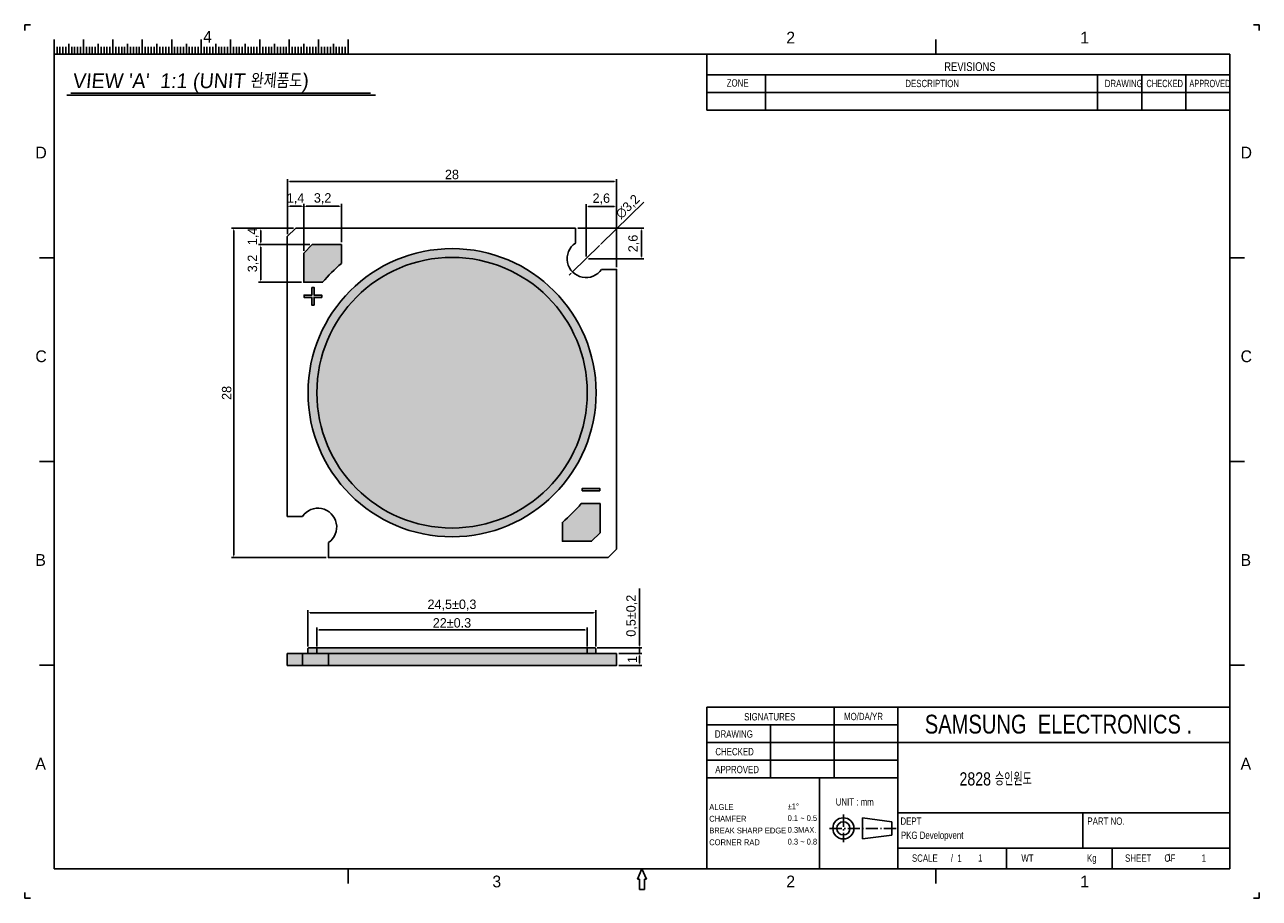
# Model space of a CAD drawing. Extents: x -357 to -252, y -1148 to -1073.
import ezdxf
from ezdxf.lldxf.tags import DXFTag

# ---------------------------------------------------------------- set-up
doc = ezdxf.new("R2010")
doc.units = 0
doc.linetypes.add('_DOTCENTER', pattern=[1.545, 1.03, -0.206, 0.103, -0.206])
doc.layers.get('0').update_dxf_attribs({"linetype": 'CONTINUOUS'})
doc.layers.get('Defpoints').update_dxf_attribs({"linetype": 'CONTINUOUS'})
for name, color, linetype in [('AL', 5, 'CONTINUOUS'), ('DAM', 7, 'CONTINUOUS'), ('Pad', 2, 'CONTINUOUS'), ('PCB', 7, 'CONTINUOUS')]:
    doc.layers.add(name, color=color, linetype=linetype)
doc.styles.get("Standard").update_dxf_attribs({"font": 'fastV', "bigfont": 'KORdansun'})
tags = doc.linetypes.add('DASHED2', pattern=[9.525, 6.35, -3.175]).pattern_tags.tags
tags[6:7] = [DXFTag(74, 4), DXFTag(75, 0), DXFTag(340, '0'), DXFTag(46, 1.0), DXFTag(50, 0.0), DXFTag(44, 0.0), DXFTag(45, 0.0)]
tags[4:5] = [DXFTag(74, 4), DXFTag(75, 0), DXFTag(340, '0'), DXFTag(46, 1.0), DXFTag(50, 0.0), DXFTag(44, 0.0), DXFTag(45, 0.0)]
doc.dimstyles.new('ISO-25', dxfattribs={"dimtxt": 2.5, "dimasz": 2.5, "dimexe": 1.25, "dimexo": 0.625, "dimtad": 1, "dimtxsty": 'Standard', "dimcen": 2.5, "dimadec": 0, "dimazin": 0, "dimtfac": 1, "dimtmove": 0, "dimatfit": 3, "dimfxl": 0, "dimarcsym": 0})

# ---------------------------------------------------------------- blocks, each defined once
blk = doc.blocks.new('*D33')
at = {"lineweight": -2, "transparency": 16777216}
for p, q in [((-335, -1091.14), (-335, -1086.47)), ((-334.8, -1086.67), (-307.2, -1086.67)), ((-307, -1093.93), (-307, -1086.47))]:
    blk.add_line(p, q, dxfattribs=at)
at = {"lineweight": 0, "transparency": 16777216}
for points in [[(-334.8, -1086.64), (-334.8, -1086.7), (-335, -1086.67)], [(-307.2, -1086.64), (-307.2, -1086.7), (-307, -1086.67)]]:
    blk.add_solid(points, dxfattribs=at)
at = {"layer": 'Defpoints', "color": 0, "lineweight": 0, "transparency": 16777216}
for p in [(-307, -1086.67), (-335, -1091.34), (-307, -1094.13)]:
    blk.add_point(p, dxfattribs=at)
at = {"transparency": 16777216, "insert": (-321, -1086.07), "char_height": 0.8, "attachment_point": 5}
blk.add_mtext('28', dxfattribs=at)
blk = doc.blocks.new('*D34')
at = {"lineweight": -2, "transparency": 16777216}
for p, q in [((-304.69, -1088.43), (-308.31, -1091.97)), ((-310.75, -1094.35), (-308.46, -1092.11)), ((-310.89, -1094.49), (-311.03, -1094.63))]:
    blk.add_line(p, q, dxfattribs=at)
at = {"lineweight": 0, "transparency": 16777216}
for points in [[(-308.34, -1091.95), (-308.29, -1091.99), (-308.46, -1092.11)], [(-310.91, -1094.46), (-310.87, -1094.51), (-310.75, -1094.35)]]:
    blk.add_solid(points, dxfattribs=at)
at = {"layer": 'Defpoints', "color": 0, "lineweight": 0, "transparency": 16777216}
for p in [(-308.46, -1092.11), (-310.75, -1094.35)]:
    blk.add_point(p, dxfattribs=at)
at = {"transparency": 16777216, "insert": (-306.02, -1088.83), "char_height": 0.8, "attachment_point": 5, "rotation": 44.3353}
blk.add_mtext('∅3,2', dxfattribs=at)
blk = doc.blocks.new('*D35')
at = {"lineweight": -2, "transparency": 16777216}
for p, q in [((-333.6, -1092.55), (-333.6, -1088.57)), ((-333.4, -1088.77), (-330.6, -1088.77)), ((-330.4, -1091.83), (-330.4, -1088.57))]:
    blk.add_line(p, q, dxfattribs=at)
at = {"lineweight": 0, "transparency": 16777216}
for points in [[(-333.4, -1088.74), (-333.4, -1088.81), (-333.6, -1088.77)], [(-330.6, -1088.74), (-330.6, -1088.81), (-330.4, -1088.77)]]:
    blk.add_solid(points, dxfattribs=at)
at = {"layer": 'Defpoints', "color": 0, "lineweight": 0, "transparency": 16777216}
for p in [(-330.4, -1088.77), (-333.6, -1092.75), (-330.4, -1092.03)]:
    blk.add_point(p, dxfattribs=at)
at = {"transparency": 16777216, "insert": (-332, -1088.13), "char_height": 0.8, "attachment_point": 5}
blk.add_mtext('3,2', dxfattribs=at)
blk = doc.blocks.new('*D36')
at = {"lineweight": -2, "transparency": 16777216}
for p, q in [((-333.08, -1092.03), (-337.46, -1092.03)), ((-337.26, -1092.23), (-337.26, -1095.03)), ((-333.8, -1095.23), (-337.46, -1095.23))]:
    blk.add_line(p, q, dxfattribs=at)
at = {"lineweight": 0, "transparency": 16777216}
for points in [[(-337.29, -1092.23), (-337.23, -1092.23), (-337.26, -1092.03)], [(-337.29, -1095.03), (-337.23, -1095.03), (-337.26, -1095.23)]]:
    blk.add_solid(points, dxfattribs=at)
at = {"layer": 'Defpoints', "color": 0, "lineweight": 0, "transparency": 16777216}
for p in [(-332.88, -1092.03), (-337.26, -1095.23), (-333.6, -1095.23)]:
    blk.add_point(p, dxfattribs=at)
at = {"transparency": 16777216, "insert": (-337.9, -1093.63), "char_height": 0.8, "attachment_point": 5, "rotation": 90}
blk.add_mtext('3,2', dxfattribs=at)
blk = doc.blocks.new('*D37')
at = {"lineweight": -2, "transparency": 16777216}
for p, q in [((-309.6, -1093.03), (-309.6, -1088.59)), ((-307.2, -1088.79), (-309.4, -1088.79)), ((-307, -1093.93), (-307, -1088.59))]:
    blk.add_line(p, q, dxfattribs=at)
at = {"lineweight": 0, "transparency": 16777216}
for points in [[(-309.4, -1088.75), (-309.4, -1088.82), (-309.6, -1088.79)], [(-307.2, -1088.75), (-307.2, -1088.82), (-307, -1088.79)]]:
    blk.add_solid(points, dxfattribs=at)
at = {"layer": 'Defpoints', "color": 0, "lineweight": 0, "transparency": 16777216}
for p in [(-309.6, -1088.79), (-309.6, -1093.23), (-307, -1094.13)]:
    blk.add_point(p, dxfattribs=at)
at = {"transparency": 16777216, "insert": (-308.3, -1088.15), "char_height": 0.8, "attachment_point": 5}
blk.add_mtext('2,6', dxfattribs=at)
blk = doc.blocks.new('*D38')
at = {"lineweight": -2, "transparency": 16777216}
for p, q in [((-310.3, -1090.63), (-304.69, -1090.63)), ((-304.89, -1090.83), (-304.89, -1093.03)), ((-309.4, -1093.23), (-304.69, -1093.23))]:
    blk.add_line(p, q, dxfattribs=at)
at = {"lineweight": 0, "transparency": 16777216}
for points in [[(-304.92, -1090.83), (-304.86, -1090.83), (-304.89, -1090.63)], [(-304.92, -1093.03), (-304.86, -1093.03), (-304.89, -1093.23)]]:
    blk.add_solid(points, dxfattribs=at)
at = {"layer": 'Defpoints', "color": 0, "lineweight": 0, "transparency": 16777216}
for p in [(-310.5, -1090.63), (-309.6, -1093.23), (-304.89, -1093.23)]:
    blk.add_point(p, dxfattribs=at)
at = {"transparency": 16777216, "insert": (-305.53, -1091.93), "char_height": 0.8, "attachment_point": 5, "rotation": 90}
blk.add_mtext('2,6', dxfattribs=at)
blk = doc.blocks.new('*D39')
at = {"lineweight": -2, "transparency": 16777216}
for p, q in [((-334.49, -1090.63), (-337.46, -1090.63)), ((-337.26, -1091.83), (-337.26, -1090.83)), ((-333.08, -1092.03), (-337.46, -1092.03))]:
    blk.add_line(p, q, dxfattribs=at)
at = {"lineweight": 0, "transparency": 16777216}
for points in [[(-337.29, -1090.83), (-337.23, -1090.83), (-337.26, -1090.63)], [(-337.29, -1091.83), (-337.23, -1091.83), (-337.26, -1092.03)]]:
    blk.add_solid(points, dxfattribs=at)
at = {"layer": 'Defpoints', "color": 0, "lineweight": 0, "transparency": 16777216}
for p in [(-337.26, -1090.63), (-334.29, -1090.63), (-332.88, -1092.03)]:
    blk.add_point(p, dxfattribs=at)
at = {"transparency": 16777216, "insert": (-337.9, -1091.33), "char_height": 0.8, "attachment_point": 5, "rotation": 90}
blk.add_mtext('1,4', dxfattribs=at)
blk = doc.blocks.new('*D40')
at = {"lineweight": -2, "transparency": 16777216}
for p, q in [((-335, -1091.14), (-335, -1088.57)), ((-334.8, -1088.77), (-333.8, -1088.77)), ((-333.6, -1090.43), (-333.6, -1088.57))]:
    blk.add_line(p, q, dxfattribs=at)
at = {"lineweight": 0, "transparency": 16777216}
for points in [[(-334.8, -1088.74), (-334.8, -1088.81), (-335, -1088.77)], [(-333.8, -1088.74), (-333.8, -1088.81), (-333.6, -1088.77)]]:
    blk.add_solid(points, dxfattribs=at)
at = {"layer": 'Defpoints', "color": 0, "lineweight": 0, "transparency": 16777216}
for p in [(-333.6, -1088.77), (-333.6, -1090.63), (-335, -1091.34)]:
    blk.add_point(p, dxfattribs=at)
at = {"transparency": 16777216, "insert": (-334.3, -1088.13), "char_height": 0.8, "attachment_point": 5}
blk.add_mtext('1,4', dxfattribs=at)
blk = doc.blocks.new('*D41')
at = {"lineweight": -2, "transparency": 16777216}
for p, q in [((-334.49, -1090.63), (-339.76, -1090.63)), ((-339.56, -1118.43), (-339.56, -1090.83)), ((-331.7, -1118.63), (-339.76, -1118.63))]:
    blk.add_line(p, q, dxfattribs=at)
at = {"lineweight": 0, "transparency": 16777216}
for points in [[(-339.6, -1090.83), (-339.53, -1090.83), (-339.56, -1090.63)], [(-339.6, -1118.43), (-339.53, -1118.43), (-339.56, -1118.63)]]:
    blk.add_solid(points, dxfattribs=at)
at = {"layer": 'Defpoints', "color": 0, "lineweight": 0, "transparency": 16777216}
for p in [(-339.56, -1090.63), (-334.29, -1090.63), (-331.5, -1118.63)]:
    blk.add_point(p, dxfattribs=at)
at = {"transparency": 16777216, "insert": (-340.16, -1104.63), "char_height": 0.8, "attachment_point": 5, "rotation": 90}
blk.add_mtext('28', dxfattribs=at)
blk = doc.blocks.new('*D43')
at = {"lineweight": -2, "transparency": 16777216}
for p, q in [((-305.06, -1126.09), (-305.06, -1121.26)), ((-308.65, -1126.29), (-304.86, -1126.29)), ((-305.06, -1126.79), (-305.06, -1126.29)), ((-306.8, -1126.79), (-304.86, -1126.79)), ((-305.06, -1126.99), (-305.06, -1127.19))]:
    blk.add_line(p, q, dxfattribs=at)
at = {"lineweight": 0, "transparency": 16777216}
for points in [[(-305.09, -1126.09), (-305.03, -1126.09), (-305.06, -1126.29)], [(-305.09, -1126.99), (-305.03, -1126.99), (-305.06, -1126.79)]]:
    blk.add_solid(points, dxfattribs=at)
at = {"layer": 'Defpoints', "color": 0, "lineweight": 0, "transparency": 16777216}
for p in [(-308.85, -1126.29), (-305.06, -1126.29), (-307, -1126.79)]:
    blk.add_point(p, dxfattribs=at)
at = {"transparency": 16777216, "insert": (-305.7, -1123.57), "char_height": 0.8, "attachment_point": 5, "rotation": 90}
blk.add_mtext('0,5±0,2', dxfattribs=at)
blk = doc.blocks.new('*D44')
at = {"lineweight": -2, "transparency": 16777216}
for p, q in [((-306.8, -1126.79), (-304.86, -1126.79)), ((-305.06, -1127.59), (-305.06, -1126.99)), ((-306.8, -1127.79), (-304.86, -1127.79))]:
    blk.add_line(p, q, dxfattribs=at)
at = {"lineweight": 0, "transparency": 16777216}
for points in [[(-305.09, -1126.99), (-305.03, -1126.99), (-305.06, -1126.79)], [(-305.09, -1127.59), (-305.03, -1127.59), (-305.06, -1127.79)]]:
    blk.add_solid(points, dxfattribs=at)
at = {"layer": 'Defpoints', "color": 0, "lineweight": 0, "transparency": 16777216}
for p in [(-307, -1126.79), (-305.06, -1126.79), (-307, -1127.79)]:
    blk.add_point(p, dxfattribs=at)
at = {"transparency": 16777216, "insert": (-305.66, -1127.29), "char_height": 0.8, "attachment_point": 5, "rotation": 90}
blk.add_mtext('1', dxfattribs=at)
blk = doc.blocks.new('*D45')
at = {"lineweight": -2, "transparency": 16777216}
for p, q in [((-333.25, -1126.19), (-333.25, -1123.11)), ((-333.05, -1123.31), (-308.95, -1123.31)), ((-308.75, -1126.19), (-308.75, -1123.11))]:
    blk.add_line(p, q, dxfattribs=at)
at = {"lineweight": 0, "transparency": 16777216}
for points in [[(-333.05, -1123.28), (-333.05, -1123.34), (-333.25, -1123.31)], [(-308.95, -1123.28), (-308.95, -1123.34), (-308.75, -1123.31)]]:
    blk.add_solid(points, dxfattribs=at)
at = {"layer": 'Defpoints', "color": 0, "lineweight": 0, "transparency": 16777216}
for p in [(-308.75, -1123.31), (-333.25, -1126.39), (-308.75, -1126.39)]:
    blk.add_point(p, dxfattribs=at)
at = {"transparency": 16777216, "insert": (-321, -1122.67), "char_height": 0.8, "attachment_point": 5}
blk.add_mtext('24,5±0,3', dxfattribs=at)
blk = doc.blocks.new('*D47')
at = {"lineweight": -2, "transparency": 16777216}
for p, q in [((-332.5, -1126.19), (-332.5, -1124.58)), ((-332.3, -1124.78), (-309.7, -1124.78)), ((-309.5, -1126.19), (-309.5, -1124.58))]:
    blk.add_line(p, q, dxfattribs=at)
at = {"lineweight": 0, "transparency": 16777216}
for points in [[(-332.3, -1124.75), (-332.3, -1124.81), (-332.5, -1124.78)], [(-309.7, -1124.75), (-309.7, -1124.81), (-309.5, -1124.78)]]:
    blk.add_solid(points, dxfattribs=at)
at = {"layer": 'Defpoints', "color": 0, "lineweight": 0, "transparency": 16777216}
for p in [(-309.5, -1124.78), (-332.5, -1126.39), (-309.5, -1126.39)]:
    blk.add_point(p, dxfattribs=at)
at = {"transparency": 16777216, "insert": (-321, -1124.18), "char_height": 0.8, "attachment_point": 5}
blk.add_mtext('22±0.3', dxfattribs=at)

msp = doc.modelspace()

# ---------------------------------------------------------------- hatches: boundary and pattern name
at = {"layer": 'DAM'}
h = msp.add_hatch(color=256, dxfattribs=at)
h.set_gradient(color1=(208, 212, 215), color2=(243, 244, 245), one_color=1, tint=0.87, name='CYLINDER')
h.paths.add_polyline_path([(-308.738, -1104.614, 1), (-333.238, -1104.614, 1)])
h.paths.add_polyline_path([(-309.488, -1104.614, 1), (-332.488, -1104.614, 1)], flags=16)
h = msp.add_hatch(color=256, dxfattribs=at)
h.set_gradient(color1=(233, 222, 92), color2=(253, 252, 242), one_color=1, tint=0.96, name='SPHERICAL')
h.paths.add_polyline_path([(-309.488, -1104.614, 1), (-332.488, -1104.614, 1)])
h = msp.add_hatch(color=256, dxfattribs=at)
h.set_gradient(color1=(208, 212, 215), color2=(243, 244, 245), one_color=1, tint=0.87, name='CYLINDER')
h.paths.add_polyline_path([(-308.752, -1126.793), (-308.752, -1126.393, 0.4142136), (-308.852, -1126.293), (-309.402, -1126.293, 0.4142136), (-309.502, -1126.393), (-309.502, -1126.793)])
h.paths.add_polyline_path([(-332.502, -1126.793), (-332.502, -1126.393, 0.4142136), (-332.602, -1126.293), (-333.152, -1126.293, 0.4142136), (-333.252, -1126.393), (-333.252, -1126.793)])
h = msp.add_hatch(color=256, dxfattribs=at)
h.set_gradient(color1=(233, 244, 87), color2=(246, 251, 188), one_color=1, tint=0.8, name='SPHERICAL')
h.paths.add_polyline_path([(-331.502, -1126.793), (-310.502, -1126.793), (-309.502, -1126.793), (-309.502, -1126.393, -0.4142136), (-309.402, -1126.293), (-332.602, -1126.293, -0.4142136), (-332.502, -1126.393), (-332.502, -1126.793)])
h = msp.add_hatch(color=256, dxfattribs=at)
h.set_gradient(color1=(182, 196, 199), color2=(207, 216, 218), rotation=90, one_color=1, tint=0.67, name='CYLINDER')
h.paths.add_polyline_path([(-307.002, -1127.793), (-307.002, -1126.793), (-331.502, -1126.793), (-331.502, -1127.793)])
h.paths.add_polyline_path([(-335.002, -1126.793), (-335.002, -1127.793), (-333.725, -1127.793), (-333.725, -1126.793)])
h = msp.add_hatch(color=256, dxfattribs=at)
h.set_gradient(color1=(182, 189, 194), one_color=1, tint=1, name='CYLINDER')
h.paths.add_polyline_path([(-333.725, -1127.793), (-331.502, -1127.793), (-331.502, -1126.793), (-332.502, -1126.793), (-333.252, -1126.793), (-333.725, -1126.793)])
at = {"layer": 'Pad'}
h = msp.add_hatch(color=256, dxfattribs=at)
h.set_gradient(color1=(230, 214, 45), color2=(249, 244, 200), one_color=1, tint=0.87, name='SPHERICAL')
h.paths.add_polyline_path([(-333.602, -1092.748), (-333.602, -1095.228), (-332.002, -1095.228, -0.0389853), (-330.402, -1093.628), (-330.402, -1092.028), (-332.882, -1092.028)])
h.paths.add_polyline_path([(-311.604, -1117.232), (-311.604, -1115.632, 0.0389853), (-310.004, -1114.032), (-308.404, -1114.032), (-308.404, -1116.512), (-309.124, -1117.232)])
h.paths.add_polyline_path([(-333.576, -1096.31), (-333.576, -1096.51), (-332.926, -1096.51), (-332.926, -1097.16), (-332.726, -1097.16), (-332.726, -1096.51), (-332.076, -1096.51), (-332.076, -1096.31), (-332.726, -1096.31), (-332.726, -1095.66), (-332.926, -1095.66), (-332.926, -1096.31)])
h.paths.add_polyline_path([(-309.924, -1112.95), (-309.924, -1112.75), (-308.424, -1112.75), (-308.424, -1112.95)])

# ---------------------------------------------------------------- linework, layer by layer
at = {"color": 7, "linetype": 'Continuous'}
for p, q in [((-357.338, -1073.335), (-356.838, -1073.335)), ((-357.338, -1073.835), (-357.338, -1073.335)), ((-252.838, -1073.335), (-252.338, -1073.335)), ((-252.338, -1073.835), (-252.338, -1073.335)), ((-354.838, -1075.835), (-354.838, -1074.585)), ((-353.588, -1075.835), (-353.588, -1074.96)), ((-352.338, -1075.835), (-352.338, -1074.585)), ((-351.088, -1075.835), (-351.088, -1074.96)), ((-349.838, -1075.835), (-349.838, -1074.585)), ((-348.588, -1075.835), (-348.588, -1074.96)), ((-347.338, -1075.835), (-347.338, -1074.585)), ((-346.088, -1075.835), (-346.088, -1074.96)), ((-344.838, -1075.835), (-344.838, -1074.585)), ((-343.588, -1075.835), (-343.588, -1074.96)), ((-342.338, -1075.835), (-342.338, -1074.585)), ((-341.088, -1075.835), (-341.088, -1074.96)), ((-339.838, -1075.835), (-339.838, -1074.585)), ((-338.588, -1075.835), (-338.588, -1074.96)), ((-337.338, -1075.835), (-337.338, -1074.585)), ((-336.088, -1075.835), (-336.088, -1074.96)), ((-334.838, -1075.835), (-334.838, -1074.585)), ((-333.588, -1075.835), (-333.588, -1074.96)), ((-332.338, -1075.835), (-332.338, -1074.585)), ((-331.088, -1075.835), (-331.088, -1074.96)), ((-329.838, -1075.835), (-329.838, -1074.585)), ((-329.838, -1074.585), (-329.838, -1075.835)), ((-279.838, -1074.585), (-279.838, -1075.835)), ((-354.588, -1075.835), (-354.588, -1075.21)), ((-354.338, -1075.835), (-354.338, -1075.21)), ((-354.088, -1075.835), (-354.088, -1075.21)), ((-353.838, -1075.835), (-353.838, -1075.21)), ((-353.338, -1075.835), (-353.338, -1075.21)), ((-353.088, -1075.835), (-353.088, -1075.21)), ((-352.838, -1075.835), (-352.838, -1075.21)), ((-352.588, -1075.835), (-352.588, -1075.21)), ((-352.088, -1075.835), (-352.088, -1075.21)), ((-351.838, -1075.835), (-351.838, -1075.21)), ((-351.588, -1075.835), (-351.588, -1075.21)), ((-351.338, -1075.835), (-351.338, -1075.21)), ((-351.088, -1075.835), (-351.088, -1075.21)), ((-350.838, -1075.835), (-350.838, -1075.21)), ((-350.588, -1075.835), (-350.588, -1075.21)), ((-350.338, -1075.835), (-350.338, -1075.21)), ((-350.088, -1075.835), (-350.088, -1075.21)), ((-349.588, -1075.835), (-349.588, -1075.21)), ((-349.338, -1075.835), (-349.338, -1075.21)), ((-349.088, -1075.835), (-349.088, -1075.21)), ((-348.838, -1075.835), (-348.838, -1075.21)), ((-348.588, -1075.835), (-348.588, -1075.21)), ((-348.338, -1075.835), (-348.338, -1075.21)), ((-348.088, -1075.835), (-348.088, -1075.21)), ((-347.838, -1075.835), (-347.838, -1075.21)), ((-347.588, -1075.835), (-347.588, -1075.21)), ((-347.088, -1075.835), (-347.088, -1075.21)), ((-346.838, -1075.835), (-346.838, -1075.21)), ((-346.588, -1075.835), (-346.588, -1075.21)), ((-346.338, -1075.835), (-346.338, -1075.21)), ((-346.088, -1075.835), (-346.088, -1075.21)), ((-345.838, -1075.835), (-345.838, -1075.21)), ((-345.588, -1075.835), (-345.588, -1075.21)), ((-345.338, -1075.835), (-345.338, -1075.21)), ((-345.088, -1075.835), (-345.088, -1075.21)), ((-344.588, -1075.835), (-344.588, -1075.21)), ((-344.338, -1075.835), (-344.338, -1075.21)), ((-344.088, -1075.835), (-344.088, -1075.21)), ((-343.838, -1075.835), (-343.838, -1075.21)), ((-343.588, -1075.835), (-343.588, -1075.21)), ((-343.338, -1075.835), (-343.338, -1075.21)), ((-343.088, -1075.835), (-343.088, -1075.21)), ((-342.838, -1075.835), (-342.838, -1075.21)), ((-342.588, -1075.835), (-342.588, -1075.21)), ((-342.088, -1075.835), (-342.088, -1075.21)), ((-341.838, -1075.835), (-341.838, -1075.21)), ((-341.588, -1075.835), (-341.588, -1075.21)), ((-341.338, -1075.835), (-341.338, -1075.21)), ((-341.088, -1075.835), (-341.088, -1075.21)), ((-340.838, -1075.835), (-340.838, -1075.21)), ((-340.588, -1075.835), (-340.588, -1075.21)), ((-340.338, -1075.835), (-340.338, -1075.21)), ((-340.088, -1075.835), (-340.088, -1075.21)), ((-339.588, -1075.835), (-339.588, -1075.21)), ((-339.338, -1075.835), (-339.338, -1075.21)), ((-339.088, -1075.835), (-339.088, -1075.21)), ((-338.838, -1075.835), (-338.838, -1075.21)), ((-338.588, -1075.835), (-338.588, -1075.21)), ((-338.338, -1075.835), (-338.338, -1075.21)), ((-338.088, -1075.835), (-338.088, -1075.21)), ((-337.838, -1075.835), (-337.838, -1075.21)), ((-337.588, -1075.835), (-337.588, -1075.21)), ((-337.088, -1075.835), (-337.088, -1075.21)), ((-336.838, -1075.835), (-336.838, -1075.21)), ((-336.588, -1075.835), (-336.588, -1075.21)), ((-336.338, -1075.835), (-336.338, -1075.21)), ((-336.088, -1075.835), (-336.088, -1075.21)), ((-335.838, -1075.835), (-335.838, -1075.21)), ((-335.588, -1075.835), (-335.588, -1075.21)), ((-335.338, -1075.835), (-335.338, -1075.21)), ((-335.088, -1075.835), (-335.088, -1075.21)), ((-334.588, -1075.835), (-334.588, -1075.21)), ((-334.338, -1075.835), (-334.338, -1075.21)), ((-334.088, -1075.835), (-334.088, -1075.21)), ((-333.838, -1075.835), (-333.838, -1075.21)), ((-333.588, -1075.835), (-333.588, -1075.21)), ((-333.338, -1075.835), (-333.338, -1075.21)), ((-333.088, -1075.835), (-333.088, -1075.21)), ((-332.838, -1075.835), (-332.838, -1075.21)), ((-332.588, -1075.835), (-332.588, -1075.21)), ((-332.088, -1075.835), (-332.088, -1075.21)), ((-331.838, -1075.835), (-331.838, -1075.21)), ((-331.588, -1075.835), (-331.588, -1075.21)), ((-331.338, -1075.835), (-331.338, -1075.21)), ((-331.088, -1075.835), (-331.088, -1075.21)), ((-330.838, -1075.835), (-330.838, -1075.21)), ((-330.588, -1075.835), (-330.588, -1075.21)), ((-330.338, -1075.835), (-330.338, -1075.21)), ((-330.088, -1075.835), (-330.088, -1075.21)), ((-299.338, -1077.585), (-254.838, -1077.585)), ((-294.338, -1079.085), (-294.338, -1077.585)), ((-266.088, -1080.585), (-266.088, -1077.585)), ((-262.338, -1080.585), (-262.338, -1077.585)), ((-258.588, -1080.585), (-258.588, -1077.585)), ((-299.338, -1079.085), (-254.838, -1079.085)), ((-294.338, -1080.585), (-294.338, -1079.085)), ((-299.338, -1080.585), (-254.838, -1080.585)), ((-356.088, -1093.147), (-354.838, -1093.147)), ((-254.838, -1093.147), (-253.588, -1093.147)), ((-356.088, -1110.46), (-354.838, -1110.46)), ((-254.838, -1110.46), (-253.588, -1110.46)), ((-356.088, -1127.772), (-354.838, -1127.772)), ((-254.838, -1127.772), (-253.588, -1127.772)), ((-288.504, -1137.335), (-288.504, -1131.335)), ((-299.338, -1132.835), (-283.088, -1132.835)), ((-293.921, -1137.335), (-293.921, -1132.835)), ((-299.338, -1134.335), (-283.088, -1134.335)), ((-299.338, -1135.835), (-283.088, -1135.835)), ((-299.338, -1137.335), (-283.088, -1137.335)), ((-289.729, -1145.085), (-289.729, -1137.335)), ((-286.084, -1140.743), (-286.084, -1142.543)), ((-286.084, -1140.743), (-283.589, -1141.081)), ((-283.589, -1141.081), (-283.589, -1142.206)), ((-267.338, -1143.335), (-267.338, -1140.335)), ((-286.084, -1142.543), (-283.589, -1142.206)), ((-283.088, -1143.335), (-254.838, -1143.335)), ((-273.838, -1145.085), (-273.838, -1143.335)), ((-264.838, -1145.085), (-264.838, -1143.335)), ((-329.838, -1146.335), (-329.838, -1145.085)), ((-305.225, -1145.96), (-304.838, -1145.085)), ((-304.838, -1145.085), (-304.45, -1145.96)), ((-279.838, -1146.335), (-279.838, -1145.085)), ((-305.225, -1145.96), (-305.05, -1145.96)), ((-305.05, -1146.835), (-305.05, -1145.96)), ((-304.625, -1146.835), (-304.625, -1145.96)), ((-304.625, -1145.96), (-304.45, -1145.96)), ((-357.338, -1147.585), (-357.338, -1147.085)), ((-357.338, -1147.585), (-356.838, -1147.585)), ((-305.05, -1146.835), (-304.625, -1146.835)), ((-252.838, -1147.585), (-252.338, -1147.585)), ((-252.338, -1147.585), (-252.338, -1147.085))]:
    msp.add_line(p, q, dxfattribs=at)
at = {"color": 3, "linetype": 'Continuous'}
for p, q in [((-354.838, -1145.085), (-354.838, -1075.835)), ((-354.838, -1075.835), (-254.838, -1075.835)), ((-299.338, -1079.085), (-299.338, -1075.835)), ((-254.838, -1145.085), (-254.838, -1075.835)), ((-299.338, -1080.585), (-299.338, -1079.085)), ((-299.338, -1131.335), (-254.838, -1131.335)), ((-299.338, -1145.085), (-299.338, -1131.335)), ((-283.088, -1145.085), (-283.088, -1131.335)), ((-283.088, -1134.335), (-254.838, -1134.335)), ((-299.338, -1137.335), (-283.088, -1137.335)), ((-283.088, -1140.335), (-254.838, -1140.335)), ((-354.838, -1145.085), (-254.838, -1145.085))]:
    msp.add_line(p, q, dxfattribs=at)
for p, q in [((-353.75, -1079.321), (-327.514, -1079.321)), ((-353.419, -1079.148), (-327.921, -1079.148))]:
    msp.add_line(p, q)
at = {"color": 7, "linetype": '_DOTCENTER'}
for p, q in [((-287.713, -1140.474), (-287.713, -1142.813)), ((-288.882, -1141.643), (-286.544, -1141.643)), ((-283.227, -1141.643), (-286.61, -1141.643))]:
    msp.add_line(p, q, dxfattribs=at)
at = {"color": 7, "linetype": 'Continuous'}
for radius in [0.899, 0.562]:
    msp.add_circle((-287.713, -1141.643), radius, dxfattribs=at)
at = {"layer": 'AL'}
msp.add_lwpolyline([(-335.002, -1115.128), (-335.002, -1091.345), (-334.285, -1090.628), (-310.502, -1090.628), (-310.502, -1091.905, 1.2081726), (-308.279, -1094.128), (-307.002, -1094.128), (-307.002, -1117.911), (-307.719, -1118.628), (-331.502, -1118.628), (-331.502, -1117.35, 1.2081726), (-333.725, -1115.128), (-335.002, -1115.128)], format="xyb", dxfattribs=at)
at = {"layer": 'DAM'}
msp.add_line((-332.602, -1126.293), (-309.402, -1126.293), dxfattribs=at)
at = {"layer": 'DAM', "linetype": 'DASHED2', "ltscale": 0.03}
for p, q in [((-333.725, -1126.793), (-333.725, -1127.793)), ((-331.502, -1126.793), (-331.502, -1127.793))]:
    msp.add_line(p, q, dxfattribs=at)
at = {"layer": 'DAM'}
msp.add_lwpolyline([(-307.002, -1094.128), (-308.279, -1094.128, -1.2081726), (-310.502, -1091.905), (-310.502, -1090.628), (-334.285, -1090.628), (-335.002, -1091.345), (-335.002, -1115.128), (-333.725, -1115.128, -1.2081726), (-331.502, -1117.35), (-331.502, -1118.628), (-307.719, -1118.628), (-307.002, -1117.911), (-307.002, -1094.128)], format="xyb", dxfattribs=at)
for points in [[(-333.152, -1126.293), (-332.602, -1126.293, -0.4142136), (-332.502, -1126.393), (-332.502, -1126.793), (-333.252, -1126.793), (-333.252, -1126.393, -0.4142136)], [(-308.852, -1126.293), (-309.402, -1126.293, 0.4142136), (-309.502, -1126.393), (-309.502, -1126.793), (-308.752, -1126.793), (-308.752, -1126.393, 0.4142136)]]:
    msp.add_lwpolyline(points, format="xyb", close=True, dxfattribs=at)
msp.add_circle((-320.988, -1104.614), 12.25, dxfattribs=at)
at = {"layer": 'DAM', "linetype": 'Continuous'}
msp.add_circle((-320.988, -1104.614), 11.5, dxfattribs=at)
at = {"layer": 'Pad'}
for points in [[(-333.602, -1092.748), (-332.882, -1092.028), (-330.402, -1092.028), (-330.402, -1093.628, 0.0389853), (-332.002, -1095.228), (-333.602, -1095.228), (-333.602, -1092.748)], [(-308.404, -1116.512), (-309.124, -1117.232), (-311.604, -1117.232), (-311.604, -1115.632, 0.0389853), (-310.004, -1114.032), (-308.404, -1114.032), (-308.404, -1116.512)]]:
    msp.add_lwpolyline(points, format="xyb", dxfattribs=at)
msp.add_lwpolyline([(-332.926, -1095.66), (-332.926, -1096.31), (-333.576, -1096.31), (-333.576, -1096.51), (-332.926, -1096.51), (-332.926, -1097.16), (-332.726, -1097.16), (-332.726, -1096.51), (-332.076, -1096.51), (-332.076, -1096.31), (-332.726, -1096.31), (-332.726, -1095.66), (-332.926, -1095.66)], dxfattribs=at)
msp.add_lwpolyline([(-308.424, -1112.95), (-309.924, -1112.95), (-309.924, -1112.75), (-308.424, -1112.75)], close=True, dxfattribs=at)
at = {"layer": 'PCB'}
msp.add_lwpolyline([(-310.502, -1090.628), (-310.502, -1091.905, 1.2081726), (-308.279, -1094.128), (-307.002, -1094.128), (-307.002, -1117.911), (-307.719, -1118.628), (-331.502, -1118.628), (-331.502, -1117.35, 1.2081726), (-333.725, -1115.128), (-335.002, -1115.128), (-335.002, -1091.345), (-334.285, -1090.628), (-310.502, -1090.628)], format="xyb", dxfattribs=at)
msp.add_lwpolyline([(-307.002, -1126.793), (-307.002, -1127.793), (-335.002, -1127.793), (-335.002, -1126.793)], close=True, dxfattribs=at)

# ---------------------------------------------------------------- texts
at = {"color": 7, "linetype": 'Continuous'}
for s, p in [('4', (-342.156, -1074.858)), ('2', (-292.564, -1074.931)), ('1', (-267.564, -1074.931)), ('D', (-356.427, -1084.704)), ('D', (-253.927, -1084.704)), ('C', (-356.427, -1102.016)), ('C', (-253.927, -1102.016)), ('B', (-356.427, -1119.329)), ('B', (-253.927, -1119.329)), ('A', (-356.427, -1136.641)), ('A', (-253.927, -1136.641)), ('3', (-317.564, -1146.656)), ('2', (-292.564, -1146.656)), ('1', (-267.564, -1146.656))]:
    msp.add_text(s, height=1, dxfattribs=at).set_placement(p)
for s, height, width, p in [('REVISIONS', 0.75, 0.8, (-279.135, -1077.273)), ('ZONE', 0.625, 0.8, (-297.632, -1078.6)), ('DESCRIPTION', 0.625, 0.8, (-282.444, -1078.642)), ('DRAWING', 0.625, 0.8, (-265.481, -1078.642)), ('CHECKED', 0.625, 0.7, (-261.941, -1078.642)), ('APPROVED', 0.625, 0.6, (-258.283, -1078.642)), ('SIGNATURES', 0.625, 0.8, (-296.147, -1132.468)), ('MO/DA/YR', 0.625, 0.8, (-287.655, -1132.445)), ('SAMSUNG  ELECTRONICS .', 1.6, 0.8, (-280.785, -1133.583)), ('DRAWING', 0.625, 0.8, (-298.642, -1133.934)), ('CHECKED', 0.625, 0.8, (-298.598, -1135.434)), ('APPROVED', 0.625, 0.8, (-298.607, -1136.952)), ('UNIT : mm', 0.625, 0.8, (-288.361, -1139.704)), ('ALGLE', 0.5, 0.8, (-299.117, -1140.075)), ('%%p1%%d   ', 0.5, 0.8, (-292.451, -1140.021)), ('CHAMFER', 0.5, 0.8, (-299.117, -1141.075)), ('0.1 ~ 0.5       ', 0.5, 0.8, (-292.451, -1141.021)), ('DEPT', 0.625, 0.8, (-282.855, -1141.337)), ('PART NO.', 0.625, 0.8, (-266.956, -1141.337)), ('BREAK SHARP EDGE', 0.5, 0.8, (-299.117, -1142.075)), ('0.3MAX.', 0.5, 0.8, (-292.451, -1142.021)), ('PKG Developvent', 0.625, 0.8, (-282.817, -1142.541)), ('CORNER RAD', 0.5, 0.8, (-299.117, -1143.075)), ('0.3 ~ 0.8', 0.5, 0.8, (-292.451, -1143.021)), ('SCALE      /', 0.625, 0.8, (-281.879, -1144.482)), ('1', 0.625, 0.8, (-278.022, -1144.502)), ('1', 0.625, 0.8, (-276.252, -1144.468)), ('WT', 0.625, 0.8, (-272.575, -1144.482)), ('Kg', 0.625, 0.8, (-266.996, -1144.482)), ('SHEET      OF', 0.625, 0.8, (-263.752, -1144.482))]:
    msp.add_text(s, height=height, dxfattribs=dict(at, width=width)).set_placement(p)
at = {"color": 2, "linetype": 'Continuous', "oblique": 5}
msp.add_text("VIEW 'A'  1:1 (UNIT 완제품도)", height=1.25, dxfattribs=at).set_placement((-353.276, -1078.727))
at = {"color": 3, "linetype": 'Continuous', "width": 0.8}
for s, height, p in [('2828 승인원도', 1.125, (-277.836, -1138)), ('1', 0.625, (-260.176, -1144.413)), ('1', 0.625, (-257.235, -1144.47))]:
    msp.add_text(s, height=height, dxfattribs=at).set_placement(p)

# ---------------------------------------------------------------- dimensions: what is measured, and where the dimension line sits
for base, p1, p2, override, picture, middle in [((-307.002, -1086.669), (-335.002, -1091.345), (-307.002, -1094.128), {"dimtxt": 0.8, "dimasz": 0.2, "dimexe": 0.2, "dimexo": 0.2, "dimgap": 0.2, "dimclrd": 256, "dimclre": 256, "dimclrt": 256}, '*D33', (-321.002, -1086.069)), ((-330.402, -1088.773), (-333.602, -1092.748), (-330.402, -1092.028), {"dimtxt": 0.8, "dimasz": 0.2, "dimexe": 0.2, "dimexo": 0.2, "dimgap": 0.2, "dimclrd": 256, "dimclre": 256, "dimclrt": 256}, '*D35', (-332.002, -1088.133)), ((-308.752, -1123.311), (-333.252, -1126.393), (-308.752, -1126.393), {"dimtxt": 0.8, "dimasz": 0.2, "dimexe": 0.2, "dimexo": 0.2, "dimgap": 0.2, "dimclrd": 256, "dimclre": 256, "dimclrt": 256, "dimtol": 1, "dimtp": 0.3, "dimtm": 0.3}, '*D45', (-321.002, -1122.671))]:
    dim = msp.add_linear_dim(base=base, p1=p1, p2=p2, dimstyle='ISO-25', override=override)
    dim.commit()
    dim.dimension.update_dxf_attribs({"geometry": picture, "text_midpoint": middle})
for base, p1, p2, picture, middle in [((-333.602, -1088.773), (-335.002, -1091.345), (-333.602, -1090.628), '*D40', (-334.302, -1088.773)), ((-309.602, -1088.786), (-307.002, -1094.128), (-309.602, -1093.228), '*D37', (-308.302, -1088.786))]:
    dim = msp.add_linear_dim(base=base, p1=p1, p2=p2, dimstyle='ISO-25', override={"dimtxt": 0.8, "dimasz": 0.2, "dimexe": 0.2, "dimexo": 0.2, "dimgap": 0.2, "dimclrd": 256, "dimclre": 256, "dimclrt": 256})
    dim.commit()
    dim.dimension.update_dxf_attribs({"geometry": picture, "text_midpoint": middle, "dimtype": 160})
dim = msp.add_diameter_dim_2p(p1=(-310.747, -1094.346), p2=(-308.458, -1092.109), dimstyle='ISO-25', override={"dimtxt": 0.8, "dimasz": 0.2, "dimexe": 0.2, "dimexo": 0.2, "dimgap": 0.2, "dimclrd": 256, "dimclre": 256, "dimclrt": 256})
dim.commit()
dim.dimension.update_dxf_attribs({"geometry": '*D34', "text_midpoint": (-305.575, -1089.292), "dimtype": 163})
for base, p1, p2, override, picture, middle in [((-339.562, -1090.628), (-331.502, -1118.628), (-334.285, -1090.628), {"dimtxt": 0.8, "dimasz": 0.2, "dimexe": 0.2, "dimexo": 0.2, "dimgap": 0.2, "dimclrd": 256, "dimclre": 256, "dimclrt": 256}, '*D41', (-340.162, -1104.628)), ((-304.889, -1093.228), (-310.502, -1090.628), (-309.602, -1093.228), {"dimtxt": 0.8, "dimasz": 0.2, "dimexe": 0.2, "dimexo": 0.2, "dimgap": 0.2, "dimclrd": 256, "dimclre": 256, "dimclrt": 256}, '*D38', (-305.529, -1091.928)), ((-337.26, -1095.228), (-332.882, -1092.028), (-333.602, -1095.228), {"dimtxt": 0.8, "dimasz": 0.2, "dimexe": 0.2, "dimexo": 0.2, "dimgap": 0.2, "dimclrd": 256, "dimclre": 256, "dimclrt": 256}, '*D36', (-337.9, -1093.628)), ((-305.06, -1126.293), (-307.002, -1126.793), (-308.852, -1126.293), {"dimtxt": 0.8, "dimasz": 0.2, "dimexe": 0.2, "dimexo": 0.2, "dimgap": 0.2, "dimclrd": 256, "dimclre": 256, "dimclrt": 256, "dimtol": 1, "dimtp": 0.2, "dimtm": 0.2}, '*D43', (-305.7, -1123.574)), ((-305.06, -1126.793), (-307.002, -1127.793), (-307.002, -1126.793), {"dimtxt": 0.8, "dimasz": 0.2, "dimexe": 0.2, "dimexo": 0.2, "dimgap": 0.2, "dimclrd": 256, "dimclre": 256, "dimclrt": 256}, '*D44', (-305.66, -1127.293))]:
    dim = msp.add_linear_dim(base=base, p1=p1, p2=p2, angle=90, dimstyle='ISO-25', override=override)
    dim.commit()
    dim.dimension.update_dxf_attribs({"geometry": picture, "text_midpoint": middle})
dim = msp.add_linear_dim(base=(-337.26, -1090.628), p1=(-332.882, -1092.028), p2=(-334.285, -1090.628), angle=90, dimstyle='ISO-25', override={"dimtxt": 0.8, "dimasz": 0.2, "dimexe": 0.2, "dimexo": 0.2, "dimgap": 0.2, "dimclrd": 256, "dimclre": 256, "dimclrt": 256})
dim.commit()
dim.dimension.update_dxf_attribs({"geometry": '*D39', "text_midpoint": (-337.26, -1091.328), "dimtype": 160})
dim = msp.add_linear_dim(base=(-309.502, -1124.781), p1=(-332.502, -1126.393), p2=(-309.502, -1126.393), text='22±0.3', dimstyle='ISO-25', override={"dimtxt": 0.8, "dimasz": 0.2, "dimexe": 0.2, "dimexo": 0.2, "dimgap": 0.2, "dimclrd": 256, "dimclre": 256, "dimclrt": 256, "dimtol": 1, "dimtp": 0.3, "dimtm": 0.3})
dim.commit()
dim.dimension.update_dxf_attribs({"geometry": '*D47', "text_midpoint": (-321.002, -1124.181)})

doc.saveas('drawing.dxf')
